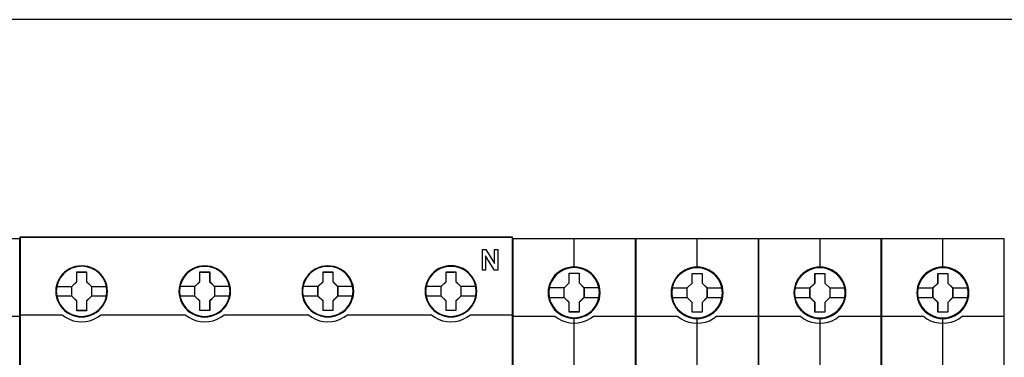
# Model space of a CAD drawing. Header units: millimetres. Extents: x 203 to 3426, y 719 to 2381.
# Tile 135 of 185: x 3369.44 to 3384.35, y 2279.21 to 2284.33. Entities that reach past the tile are written whole.
import ezdxf

# ---------------------------------------------------------------- set-up
doc = ezdxf.new("R2010")
doc.units = ezdxf.units.MM
doc.layers.add('45', color=7, linetype='Continuous')
doc.layers.add('E_Legrand_obudowy', color=7, linetype='Continuous')

# ---------------------------------------------------------------- blocks, each defined once
blk = doc.blocks.new('XL3 160 wnękowa 6x24M')
at = {"layer": 'E_Legrand_obudowy'}
blk.add_lwpolyline([(256.55, -422.17), (-257.68, -422.17)], dxfattribs=at)
blk = doc.blocks.new('S301 TX3')
at = {"layer": '45', "color": 7}
for points in [[(17.99, 40.87), (0, 40.87), (0, -40.87), (17.99, -40.87), (17.99, 40.87)], [(12.8, 32.97), (12.78, 33.42), (12.7, 33.88), (12.55, 34.31), (12.36, 34.73), (12.13, 35.12), (11.85, 35.47), (11.52, 35.79), (11.15, 36.07), (10.78, 36.31), (10.34, 36.5), (9.91, 36.62), (9.45, 36.71), (9, 36.73), (8.54, 36.71), (8.09, 36.62), (7.64, 36.5), (7.23, 36.31), (6.84, 36.07), (6.48, 35.79), (6.14, 35.47), (5.87, 35.12), (5.63, 34.73), (5.43, 34.31), (5.31, 33.88), (5.22, 33.42), (5.19, 32.97), (5.22, 32.53), (5.31, 32.09), (5.43, 31.65), (5.63, 31.24), (5.87, 30.84), (6.14, 30.48), (6.48, 30.16), (6.84, 29.88), (7.23, 29.65), (7.64, 29.47), (8.09, 29.33), (8.54, 29.24), (9, 29.22), (9.45, 29.24), (9.91, 29.33), (10.34, 29.47), (10.78, 29.65), (11.15, 29.88), (11.52, 30.16), (11.85, 30.48), (12.13, 30.84), (12.36, 31.24), (12.55, 31.65), (12.7, 32.09), (12.78, 32.53), (12.8, 32.97)], [(12.8, 32.97), (12.78, 33.42), (12.7, 33.88), (12.55, 34.31), (12.36, 34.73), (12.13, 35.12), (11.85, 35.47), (11.52, 35.79), (11.15, 36.07), (10.78, 36.31), (10.34, 36.5), (9.91, 36.62), (9.45, 36.71), (9, 36.73), (8.54, 36.71), (8.09, 36.62), (7.64, 36.5), (7.23, 36.31), (6.84, 36.07), (6.48, 35.79), (6.14, 35.47), (5.87, 35.12), (5.63, 34.73), (5.43, 34.31), (5.31, 33.88), (5.22, 33.42), (5.19, 32.97), (5.22, 32.53), (5.31, 32.09), (5.43, 31.65), (5.63, 31.24), (5.87, 30.84), (6.14, 30.48), (6.48, 30.16), (6.84, 29.88), (7.23, 29.65), (7.64, 29.47), (8.09, 29.33), (8.54, 29.24), (9, 29.22), (9.45, 29.24), (9.91, 29.33), (10.34, 29.47), (10.78, 29.65), (11.15, 29.88), (11.52, 30.16), (11.85, 30.48), (12.13, 30.84), (12.36, 31.24), (12.55, 31.65), (12.7, 32.09), (12.78, 32.53), (12.8, 32.97)], [(8.28, 35.83), (9.73, 35.83), (9.73, 34.4), (10.45, 33.7), (10.45, 32.27), (9.73, 31.55), (9.73, 30.13), (8.28, 30.13), (8.28, 31.55), (7.54, 32.27), (7.54, 33.7), (8.28, 34.4), (8.28, 35.83)], [(8.28, 35.83), (9.73, 35.83), (9.73, 35.83), (9.73, 34.4), (9.73, 34.4), (10.45, 33.7), (10.45, 33.7), (10.45, 32.27), (10.45, 32.27), (9.73, 31.55), (9.73, 31.55), (9.73, 30.13), (9.73, 30.13), (8.28, 30.13), (8.28, 30.13), (8.28, 31.55), (8.28, 31.55), (7.54, 32.27), (7.54, 32.27), (7.54, 33.7), (7.54, 33.7), (8.28, 34.4), (8.28, 34.4), (8.28, 35.83), (8.28, 35.83)], [(8.29, 35.81), (9.72, 35.81), (9.72, 34.39), (10.43, 33.69), (10.43, 32.27), (9.72, 31.56), (9.72, 30.15), (8.29, 30.15), (8.29, 31.56), (7.56, 32.27), (7.56, 33.69), (8.29, 34.39), (8.29, 35.81)]]:
    blk.add_lwpolyline(points, close=True, dxfattribs=at)
at = {"layer": '45', "color": 139}
for points in [[(17.99, 40.87), (0, 40.87), (0, -40.87), (17.99, -40.87), (17.99, 40.87)], [(12.78, 32.97), (12.76, 33.42), (12.69, 33.87), (12.53, 34.3), (12.35, 34.72), (12.11, 35.11), (11.84, 35.46), (11.5, 35.77), (11.14, 36.05), (10.77, 36.29), (10.34, 36.48), (9.9, 36.61), (9.45, 36.69), (9, 36.72), (8.54, 36.69), (8.1, 36.61), (7.65, 36.48), (7.24, 36.29), (6.85, 36.05), (6.49, 35.77), (6.15, 35.46), (5.89, 35.11), (5.64, 34.72), (5.44, 34.3), (5.33, 33.87), (5.24, 33.42), (5.2, 32.97), (5.24, 32.53), (5.33, 32.09), (5.44, 31.66), (5.64, 31.25), (5.89, 30.85), (6.15, 30.5), (6.49, 30.18), (6.85, 29.9), (7.24, 29.67), (7.65, 29.48), (8.1, 29.35), (8.54, 29.26), (9, 29.24), (9.45, 29.26), (9.9, 29.35), (10.34, 29.48), (10.77, 29.67), (11.14, 29.9), (11.5, 30.18), (11.84, 30.5), (12.11, 30.85), (12.35, 31.25), (12.53, 31.66), (12.69, 32.09), (12.76, 32.53), (12.78, 32.97)], [(12.71, 32.97), (12.63, 33.69), (12.43, 34.38), (12.08, 35.01), (11.62, 35.57), (11.06, 36.02), (10.42, 36.36), (9.72, 36.57), (8.99, 36.64), (8.27, 36.57), (7.57, 36.36), (6.93, 36.02), (6.37, 35.57), (5.9, 35.01), (5.56, 34.38), (5.35, 33.69), (5.27, 32.97), (5.35, 32.26), (5.56, 31.57), (5.9, 30.94), (6.37, 30.38), (6.93, 29.93), (7.57, 29.59), (8.27, 29.38), (8.99, 29.31), (9.72, 29.38), (10.42, 29.59), (11.06, 29.93), (11.62, 30.38), (12.08, 30.94), (12.43, 31.57), (12.63, 32.26), (12.71, 32.97)], [(12.7, 32.98), (12.63, 33.69), (12.43, 34.38), (12.08, 35.02), (11.62, 35.57), (11.06, 36.02), (10.41, 36.36), (9.71, 36.57), (8.99, 36.64), (8.27, 36.57), (7.57, 36.36), (6.93, 36.02), (6.36, 35.57), (5.91, 35.02), (5.56, 34.38), (5.35, 33.69), (5.28, 32.98), (5.35, 32.26), (5.56, 31.57), (5.91, 30.95), (6.36, 30.38), (6.93, 29.93), (7.57, 29.6), (8.27, 29.38), (8.99, 29.31), (9.71, 29.38), (10.41, 29.6), (11.06, 29.93), (11.62, 30.38), (12.08, 30.95), (12.43, 31.57), (12.63, 32.26), (12.7, 32.98)]]:
    blk.add_lwpolyline(points, close=True, dxfattribs=at)
at = {"layer": '45', "color": 59}
blk.add_lwpolyline([(17.97, 40.86), (0.02, 40.86), (0.02, -40.85), (17.97, -40.85), (17.97, 40.86)], close=True, dxfattribs=at)
at = {"layer": '45', "color": 139}
for points in [[(8.97, 40.87), (8.97, 36.6)], [(0, 29.55), (6.18, 29.55)], [(6.15, 29.55), (6.65, 29.19), (7.2, 28.9), (7.77, 28.7), (8.38, 28.57), (8.99, 28.53), (9.6, 28.57), (10.21, 28.7), (10.79, 28.9), (11.32, 29.19), (11.84, 29.55)], [(8.97, 29.35), (8.97, 22.13)], [(11.8, 29.55), (17.99, 29.55)]]:
    blk.add_lwpolyline(points, dxfattribs=at)
at = {"layer": '45', "color": 7}
for points in [[(5.26, 33.71), (7.58, 33.71)], [(10.41, 33.71), (12.73, 33.71)], [(5.26, 32.29), (7.58, 32.29)], [(10.41, 32.29), (12.73, 32.29)]]:
    blk.add_lwpolyline(points, dxfattribs=at)
blk = doc.blocks.new('P304 TX3')
at = {"layer": '45', "color": 139}
for points in [[(72.05327, 41.032708), (-0.0215, 41.032708), (-0.0215, -41.032709), (72.05327, -41.032709), (72.05327, 41.032708)], [(72.05327, 41.032708), (-0.0215, 41.032708), (-0.0215, -41.032709), (72.05327, -41.032709), (72.05327, 41.032708)], [(72.03177, 41.011153), (0, 41.011153), (0, -41.011153), (72.03177, -41.011153), (72.03177, 41.011153)], [(12.710013, 33.112855), (12.637163, 33.832104), (12.429821, 34.512625), (12.082383, 35.148885), (11.622869, 35.702153), (11.062485, 36.155834), (10.418044, 36.493328), (9.723168, 36.709103), (9.000273, 36.775495), (8.277378, 36.709103), (7.588106, 36.493328), (6.943665, 36.155834), (6.377678, 35.702153), (5.918163, 35.148885), (5.576329, 34.512625), (5.363383, 33.832104), (5.296137, 33.112855), (5.363383, 32.399138), (5.576329, 31.707552), (5.918163, 31.082358), (6.377678, 30.523556), (6.943665, 30.069876), (7.588106, 29.732382), (8.277378, 29.52214), (9.000273, 29.450215), (9.723168, 29.52214), (10.418044, 29.732382), (11.062485, 30.069876), (11.622869, 30.523556), (12.082383, 31.082358), (12.429821, 31.707552), (12.637163, 32.399138), (12.710013, 33.112855)], [(30.719747, 33.107466), (30.646917, 33.826716), (30.439632, 34.512769), (30.097891, 35.143496), (29.632899, 35.702297), (29.072668, 36.155978), (28.434005, 36.493472), (27.733716, 36.703714), (27.011018, 36.770106), (26.28832, 36.703714), (25.593633, 36.493472), (24.95497, 36.155978), (24.394739, 35.702297), (23.929747, 35.143496), (23.582404, 34.512769), (23.375118, 33.826716), (23.302288, 33.107466), (23.375118, 32.393749), (23.582404, 31.707696), (23.929747, 31.076969), (24.394739, 30.5237), (24.95497, 30.07002), (25.593633, 29.732526), (26.28832, 29.516751), (27.011018, 29.444826), (27.733716, 29.516751), (28.434005, 29.732526), (29.072668, 30.07002), (29.632899, 30.5237), (30.097891, 31.076969), (30.439632, 31.707696), (30.646917, 32.393749), (30.719747, 33.107466)], [(30.719747, 33.112855), (30.641313, 33.832104), (30.434021, 34.512625), (30.092269, 35.148885), (29.632866, 35.702153), (29.072617, 36.155834), (28.428332, 36.493328), (27.728022, 36.709103), (27.010904, 36.775495), (26.288184, 36.709103), (25.593476, 36.493328), (24.954793, 36.155834), (24.388942, 35.702153), (23.929539, 35.148885), (23.587787, 34.512625), (23.374893, 33.832104), (23.307663, 33.112855), (23.374893, 32.399138), (23.587787, 31.707552), (23.929539, 31.082358), (24.388942, 30.523556), (24.954793, 30.069876), (25.593476, 29.732382), (26.288184, 29.52214), (27.010904, 29.450215), (27.728022, 29.52214), (28.428332, 29.732382), (29.072617, 30.069876), (29.632866, 30.523556), (30.092269, 31.082358), (30.434021, 31.707552), (30.641313, 32.399138), (30.719747, 33.112855)], [(48.729481, 33.107466), (48.656651, 33.826716), (48.449366, 34.512769), (48.102023, 35.143496), (47.637031, 35.702297), (47.082402, 36.155978), (46.438136, 36.493472), (45.74345, 36.703714), (45.020752, 36.770106), (44.298054, 36.703714), (43.597765, 36.493472), (42.964704, 36.155978), (42.398871, 35.702297), (41.933879, 35.143496), (41.592138, 34.512769), (41.384852, 33.826716), (41.312022, 33.107466), (41.384852, 32.393749), (41.592138, 31.707696), (41.933879, 31.076969), (42.398871, 30.5237), (42.964704, 30.07002), (43.597765, 29.732526), (44.298054, 29.516751), (45.020752, 29.444826), (45.74345, 29.516751), (46.438136, 29.732526), (47.082402, 30.07002), (47.637031, 30.5237), (48.102023, 31.076969), (48.449366, 31.707696), (48.656651, 32.393749), (48.729481, 33.107466)], [(48.724106, 33.112855), (48.651272, 33.832104), (48.443974, 34.512625), (48.102212, 35.148885), (47.642794, 35.702153), (47.076926, 36.155834), (46.438223, 36.493328), (45.737892, 36.709103), (45.015149, 36.775495), (44.292407, 36.709103), (43.60328, 36.493328), (42.958975, 36.155834), (42.39871, 35.702153), (41.939292, 35.148885), (41.59753, 34.512625), (41.384629, 33.832104), (41.317397, 33.112855), (41.384629, 32.399138), (41.59753, 31.707552), (41.939292, 31.082358), (42.39871, 30.523556), (42.958975, 30.069876), (43.60328, 29.732382), (44.292407, 29.52214), (45.015149, 29.450215), (45.737892, 29.52214), (46.438223, 29.732382), (47.076926, 30.069876), (47.642794, 30.523556), (48.102212, 31.082358), (48.443974, 31.707552), (48.651272, 32.399138), (48.724106, 33.112855)], [(66.735632, 33.112855), (66.6628, 33.832104), (66.455508, 34.512625), (66.113757, 35.148885), (65.654353, 35.702153), (65.088502, 36.155834), (64.444217, 36.493328), (63.749509, 36.709103), (63.026789, 36.775495), (62.304069, 36.709103), (61.614963, 36.493328), (60.970678, 36.155834), (60.41043, 35.702153), (59.951026, 35.148885), (59.603672, 34.512625), (59.390778, 33.832104), (59.323548, 33.112855), (59.390778, 32.399138), (59.603672, 31.707552), (59.951026, 31.082358), (60.41043, 30.523556), (60.970678, 30.069876), (61.614963, 29.732382), (62.304069, 29.52214), (63.026789, 29.450215), (63.749509, 29.52214), (64.444217, 29.732382), (65.088502, 30.069876), (65.654353, 30.523556), (66.113757, 31.082358), (66.455508, 31.707552), (66.6628, 32.399138), (66.735632, 33.112855)], [(66.735632, 33.107466), (66.6628, 33.826716), (66.455508, 34.512769), (66.113757, 35.143496), (65.648751, 35.702297), (65.094105, 36.155978), (64.449819, 36.493472), (63.749509, 36.703714), (63.032391, 36.770106), (62.309671, 36.703714), (61.609361, 36.493472), (60.97628, 36.155978), (60.41043, 35.702297), (59.945424, 35.143496), (59.603672, 34.512769), (59.39638, 33.826716), (59.323548, 33.107466), (59.39638, 32.393749), (59.603672, 31.707696), (59.945424, 31.076969), (60.41043, 30.5237), (60.97628, 30.07002), (61.609361, 29.732526), (62.309671, 29.516751), (63.032391, 29.444826), (63.749509, 29.516751), (64.449819, 29.732526), (65.094105, 30.07002), (65.648751, 30.5237), (66.113757, 31.076969), (66.455508, 31.707696), (66.6628, 32.393749), (66.735632, 33.107466)]]:
    blk.add_lwpolyline(points, close=True, dxfattribs=at)
for points in [[(67.575919, 39.250786), (68.170749, 39.250786)], [(67.575919, 39.250786), (67.575919, 36.236607)], [(68.12775, 39.250786), (69.419534, 37.165291)], [(69.374743, 39.250786), (69.914031, 39.250786)], [(69.374743, 39.250786), (69.374743, 37.165291)], [(69.871032, 39.250786), (69.871032, 36.236607)], [(68.072208, 38.325696), (68.072208, 36.236607)], [(69.351451, 36.236607), (68.072208, 38.325696)], [(67.575919, 36.279718), (68.115208, 36.279718)], [(69.308451, 36.279718), (69.914031, 36.279718)], [(-0.0215, 29.669362), (6.199132, 29.669362)], [(6.154341, 29.669362), (6.653922, 29.312978), (7.204022, 29.025571), (7.782189, 28.807142), (8.388422, 28.680683), (8.994655, 28.634698), (9.617728, 28.680683), (10.223961, 28.807142), (10.802128, 29.025571), (11.346615, 29.312978), (11.85181, 29.669362)], [(11.807018, 29.669362), (24.203491, 29.669362)], [(24.1587, 29.669362), (24.663873, 29.312978), (25.208338, 29.025571), (25.78648, 28.807142), (26.398301, 28.680683), (27.004509, 28.634698), (27.627556, 28.680683), (28.233764, 28.807142), (28.811906, 29.025571), (29.356371, 29.312978), (29.861544, 29.669362)], [(29.818544, 29.669362), (42.215017, 29.669362)], [(42.170226, 29.669362), (42.675399, 29.312978), (43.219863, 29.025571), (43.798006, 28.807142), (44.404214, 28.680683), (45.016035, 28.634698), (45.633469, 28.680683), (46.234063, 28.807142), (46.823432, 29.025571), (47.367896, 29.312978), (47.873069, 29.669362)], [(47.828278, 29.669362), (60.224751, 29.669362)], [(60.17996, 29.669362), (60.685154, 29.312978), (61.229641, 29.025571), (61.807808, 28.807142), (62.414041, 28.680683), (63.025888, 28.634698), (63.643347, 28.680683), (64.243967, 28.807142), (64.827747, 29.025571), (65.377848, 29.312978), (65.877429, 29.669362)], [(65.832637, 29.669362), (72.05327, 29.669362)]]:
    blk.add_lwpolyline(points, dxfattribs=at)
at = {"layer": '45', "color": 7}
for points in [[(12.776304, 33.107394), (12.753896, 33.555525), (12.681069, 34.009188), (12.529813, 34.435188), (12.350546, 34.850124), (12.115259, 35.237397), (11.835155, 35.585943), (11.504632, 35.906826), (11.140497, 36.18345), (10.770759, 36.426879), (10.339399, 36.60945), (9.908039, 36.736697), (9.45427, 36.819685), (9.000501, 36.847347), (8.546733, 36.819685), (8.104168, 36.736697), (7.656002, 36.60945), (7.241448, 36.426879), (6.854904, 36.18345), (6.496371, 35.906826), (6.160246, 35.585943), (5.896948, 35.237397), (5.656058, 34.850124), (5.454383, 34.435188), (5.33674, 34.009188), (5.247106, 33.555525), (5.219096, 33.107394), (5.247106, 32.659264), (5.33674, 32.222198), (5.454383, 31.790665), (5.656058, 31.381262), (5.896948, 30.988457), (6.160246, 30.628846), (6.496371, 30.313495), (6.854904, 30.036871), (7.241448, 29.804507), (7.656002, 29.621935), (8.104168, 29.483623), (8.546733, 29.395104), (9.000501, 29.372974), (9.45427, 29.395104), (9.908039, 29.483623), (10.339399, 29.621935), (10.770759, 29.804507), (11.140497, 30.036871), (11.504632, 30.313495), (11.835155, 30.628846), (12.115259, 30.988457), (12.350546, 31.381262), (12.529813, 31.790665), (12.681069, 32.222198), (12.753896, 32.659264), (12.776304, 33.107394)], [(12.776304, 33.107394), (12.753896, 33.555525), (12.681069, 34.009188), (12.529813, 34.435188), (12.350546, 34.850124), (12.115259, 35.237397), (11.835155, 35.585943), (11.504632, 35.906826), (11.140497, 36.18345), (10.770759, 36.426879), (10.339399, 36.60945), (9.908039, 36.736697), (9.45427, 36.819685), (9.000501, 36.847347), (8.546733, 36.819685), (8.104168, 36.736697), (7.656002, 36.60945), (7.241448, 36.426879), (6.854904, 36.18345), (6.496371, 35.906826), (6.160246, 35.585943), (5.896948, 35.237397), (5.656058, 34.850124), (5.454383, 34.435188), (5.33674, 34.009188), (5.247106, 33.555525), (5.219096, 33.107394), (5.247106, 32.659264), (5.33674, 32.222198), (5.454383, 31.790665), (5.656058, 31.381262), (5.896948, 30.988457), (6.160246, 30.628846), (6.496371, 30.313495), (6.854904, 30.036871), (7.241448, 29.804507), (7.656002, 29.621935), (8.104168, 29.483623), (8.546733, 29.395104), (9.000501, 29.372974), (9.45427, 29.395104), (9.908039, 29.483623), (10.339399, 29.621935), (10.770759, 29.804507), (11.140497, 30.036871), (11.504632, 30.313495), (11.835155, 30.628846), (12.115259, 30.988457), (12.350546, 31.381262), (12.529813, 31.790665), (12.681069, 32.222198), (12.753896, 32.659264), (12.776304, 33.107394)], [(30.791414, 33.107394), (30.763404, 33.555525), (30.696181, 34.009188), (30.539327, 34.435188), (30.360066, 34.850124), (30.124786, 35.242929), (29.84469, 35.585943), (29.514177, 35.906826), (29.150053, 36.18345), (28.780327, 36.426879), (28.348979, 36.60945), (27.923234, 36.736697), (27.463877, 36.819685), (27.010122, 36.847347), (26.556367, 36.819685), (26.113816, 36.736697), (25.665663, 36.60945), (25.256723, 36.426879), (24.864589, 36.18345), (24.506066, 35.906826), (24.175554, 35.585943), (23.912264, 35.242929), (23.665779, 34.850124), (23.469712, 34.435188), (23.34647, 34.009188), (23.25684, 33.555525), (23.22883, 33.107394), (23.25684, 32.659264), (23.34647, 32.222198), (23.469712, 31.796198), (23.665779, 31.381262), (23.912264, 30.988457), (24.175554, 30.628846), (24.506066, 30.313495), (24.864589, 30.036871), (25.256723, 29.804507), (25.665663, 29.621935), (26.113816, 29.483623), (26.556367, 29.395104), (27.010122, 29.372974), (27.463877, 29.395104), (27.923234, 29.483623), (28.348979, 29.621935), (28.780327, 29.804507), (29.150053, 30.036871), (29.514177, 30.313495), (29.84469, 30.628846), (30.124786, 30.988457), (30.360066, 31.381262), (30.539327, 31.796198), (30.696181, 32.222198), (30.763404, 32.659264), (30.791414, 33.107394)], [(30.791414, 33.107394), (30.763404, 33.555525), (30.696181, 34.009188), (30.539327, 34.435188), (30.360066, 34.850124), (30.124786, 35.242929), (29.84469, 35.585943), (29.514177, 35.906826), (29.150053, 36.18345), (28.780327, 36.426879), (28.348979, 36.60945), (27.923234, 36.736697), (27.463877, 36.819685), (27.010122, 36.847347), (26.556367, 36.819685), (26.113816, 36.736697), (25.665663, 36.60945), (25.256723, 36.426879), (24.864589, 36.18345), (24.506066, 35.906826), (24.175554, 35.585943), (23.912264, 35.242929), (23.665779, 34.850124), (23.469712, 34.435188), (23.34647, 34.009188), (23.25684, 33.555525), (23.22883, 33.107394), (23.25684, 32.659264), (23.34647, 32.222198), (23.469712, 31.796198), (23.665779, 31.381262), (23.912264, 30.988457), (24.175554, 30.628846), (24.506066, 30.313495), (24.864589, 30.036871), (25.256723, 29.804507), (25.665663, 29.621935), (26.113816, 29.483623), (26.556367, 29.395104), (27.010122, 29.372974), (27.463877, 29.395104), (27.923234, 29.483623), (28.348979, 29.621935), (28.780327, 29.804507), (29.150053, 30.036871), (29.514177, 30.313495), (29.84469, 30.628846), (30.124786, 30.988457), (30.360066, 31.381262), (30.539327, 31.796198), (30.696181, 32.222198), (30.763404, 32.659264), (30.791414, 33.107394)], [(30.769914, 33.106511), (30.742063, 33.552165), (30.675223, 34.00332), (30.519261, 34.426966), (30.341019, 34.839608), (30.107076, 35.230242), (29.828573, 35.57136), (29.49994, 35.890469), (29.137886, 36.165564), (28.770261, 36.407647), (28.341367, 36.58921), (27.918042, 36.715753), (27.461297, 36.798282), (27.010122, 36.825791), (26.558947, 36.798282), (26.118912, 36.715753), (25.673307, 36.58921), (25.266692, 36.407647), (24.876788, 36.165564), (24.520304, 35.890469), (24.191671, 35.57136), (23.929878, 35.230242), (23.684795, 34.839608), (23.489843, 34.426966), (23.367301, 34.00332), (23.27818, 33.552165), (23.25033, 33.106511), (23.27818, 32.660858), (23.367301, 32.226208), (23.489843, 31.802563), (23.684795, 31.389921), (23.929878, 30.999286), (24.191671, 30.641663), (24.520304, 30.328055), (24.876788, 30.05296), (25.266692, 29.821881), (25.673307, 29.640318), (26.118912, 29.502771), (26.558947, 29.414741), (27.010122, 29.392733), (27.461297, 29.414741), (27.918042, 29.502771), (28.341367, 29.640318), (28.770261, 29.821881), (29.137886, 30.05296), (29.49994, 30.328055), (29.828573, 30.641663), (30.107076, 30.999286), (30.341019, 31.389921), (30.519261, 31.802563), (30.675223, 32.226208), (30.742063, 32.660858), (30.769914, 33.106511)], [(48.802939, 33.107394), (48.780532, 33.555525), (48.707707, 34.009188), (48.550853, 34.435188), (48.371592, 34.850124), (48.136312, 35.242929), (47.856216, 35.585943), (47.531305, 35.906826), (47.167181, 36.18345), (46.791852, 36.426879), (46.366107, 36.60945), (45.93476, 36.736697), (45.481005, 36.819685), (45.02725, 36.847347), (44.573495, 36.819685), (44.130943, 36.736697), (43.68279, 36.60945), (43.268249, 36.426879), (42.881717, 36.18345), (42.523194, 35.906826), (42.187079, 35.585943), (41.923789, 35.242929), (41.677305, 34.850124), (41.481238, 34.435188), (41.363598, 34.009188), (41.273967, 33.555525), (41.240356, 33.107394), (41.273967, 32.659264), (41.363598, 32.222198), (41.481238, 31.796198), (41.677305, 31.381262), (41.923789, 30.988457), (42.187079, 30.628846), (42.523194, 30.313495), (42.881717, 30.036871), (43.268249, 29.804507), (43.68279, 29.621935), (44.130943, 29.483623), (44.573495, 29.395104), (45.02725, 29.372974), (45.481005, 29.395104), (45.93476, 29.483623), (46.366107, 29.621935), (46.791852, 29.804507), (47.167181, 30.036871), (47.531305, 30.313495), (47.856216, 30.628846), (48.136312, 30.988457), (48.371592, 31.381262), (48.550853, 31.796198), (48.707707, 32.222198), (48.780532, 32.659264), (48.802939, 33.107394)], [(48.802939, 33.107394), (48.780532, 33.555525), (48.707707, 34.009188), (48.550853, 34.435188), (48.371592, 34.850124), (48.136312, 35.242929), (47.856216, 35.585943), (47.531305, 35.906826), (47.167181, 36.18345), (46.791852, 36.426879), (46.366107, 36.60945), (45.93476, 36.736697), (45.481005, 36.819685), (45.02725, 36.847347), (44.573495, 36.819685), (44.130943, 36.736697), (43.68279, 36.60945), (43.268249, 36.426879), (42.881717, 36.18345), (42.523194, 35.906826), (42.187079, 35.585943), (41.923789, 35.242929), (41.677305, 34.850124), (41.481238, 34.435188), (41.363598, 34.009188), (41.273967, 33.555525), (41.240356, 33.107394), (41.273967, 32.659264), (41.363598, 32.222198), (41.481238, 31.796198), (41.677305, 31.381262), (41.923789, 30.988457), (42.187079, 30.628846), (42.523194, 30.313495), (42.881717, 30.036871), (43.268249, 29.804507), (43.68279, 29.621935), (44.130943, 29.483623), (44.573495, 29.395104), (45.02725, 29.372974), (45.481005, 29.395104), (45.93476, 29.483623), (46.366107, 29.621935), (46.791852, 29.804507), (47.167181, 30.036871), (47.531305, 30.313495), (47.856216, 30.628846), (48.136312, 30.988457), (48.371592, 31.381262), (48.550853, 31.796198), (48.707707, 32.222198), (48.780532, 32.659264), (48.802939, 33.107394)], [(48.781439, 33.106511), (48.759159, 33.552165), (48.686748, 34.00332), (48.530787, 34.426966), (48.352545, 34.839608), (48.118602, 35.230242), (47.840099, 35.57136), (47.517035, 35.890469), (47.154981, 36.165564), (46.781787, 36.407647), (46.358463, 36.58921), (45.929568, 36.715753), (45.478393, 36.798282), (45.027218, 36.825791), (44.576043, 36.798282), (44.136008, 36.715753), (43.690403, 36.58921), (43.278218, 36.407647), (42.893884, 36.165564), (42.5374, 35.890469), (42.203196, 35.57136), (41.941403, 35.230242), (41.696321, 34.839608), (41.501369, 34.426966), (41.384397, 34.00332), (41.295276, 33.552165), (41.261856, 33.106511), (41.295276, 32.660858), (41.384397, 32.226208), (41.501369, 31.802563), (41.696321, 31.389921), (41.941403, 30.999286), (42.203196, 30.641663), (42.5374, 30.328055), (42.893884, 30.05296), (43.278218, 29.821881), (43.690403, 29.640318), (44.136008, 29.502771), (44.576043, 29.414741), (45.027218, 29.392733), (45.478393, 29.414741), (45.929568, 29.502771), (46.358463, 29.640318), (46.781787, 29.821881), (47.154981, 30.05296), (47.517035, 30.328055), (47.840099, 30.641663), (48.118602, 30.999286), (48.352545, 31.389921), (48.530787, 31.802563), (48.686748, 32.226208), (48.759159, 32.660858), (48.781439, 33.106511)], [(66.812674, 33.112783), (66.784664, 33.560913), (66.717441, 34.014576), (66.560587, 34.440577), (66.381326, 34.855513), (66.146046, 35.248318), (65.86595, 35.591332), (65.535437, 35.912215), (65.171313, 36.188839), (64.801587, 36.432268), (64.370239, 36.614839), (63.944494, 36.742086), (63.485137, 36.825073), (63.031382, 36.852736), (62.577627, 36.825073), (62.135076, 36.742086), (61.686923, 36.614839), (61.277983, 36.432268), (60.885849, 36.188839), (60.527326, 35.912215), (60.196814, 35.591332), (59.933524, 35.248318), (59.687039, 34.855513), (59.490972, 34.440577), (59.36773, 34.014576), (59.2781, 33.560913), (59.25009, 33.112783), (59.2781, 32.664653), (59.36773, 32.227587), (59.490972, 31.801587), (59.687039, 31.386651), (59.933524, 30.993845), (60.196814, 30.634235), (60.527326, 30.318884), (60.885849, 30.04226), (61.277983, 29.809896), (61.686923, 29.627324), (62.135076, 29.489012), (62.577627, 29.400493), (63.031382, 29.378363), (63.485137, 29.400493), (63.944494, 29.489012), (64.370239, 29.627324), (64.801587, 29.809896), (65.171313, 30.04226), (65.535437, 30.318884), (65.86595, 30.634235), (66.146046, 30.993845), (66.381326, 31.386651), (66.560587, 31.801587), (66.717441, 32.227587), (66.784664, 32.664653), (66.812674, 33.112783)], [(66.812674, 33.112783), (66.784664, 33.560913), (66.717441, 34.014576), (66.560587, 34.440577), (66.381326, 34.855513), (66.146046, 35.248318), (65.86595, 35.591332), (65.535437, 35.912215), (65.171313, 36.188839), (64.801587, 36.432268), (64.370239, 36.614839), (63.944494, 36.742086), (63.485137, 36.825073), (63.031382, 36.852736), (62.577627, 36.825073), (62.135076, 36.742086), (61.686923, 36.614839), (61.277983, 36.432268), (60.885849, 36.188839), (60.527326, 35.912215), (60.196814, 35.591332), (59.933524, 35.248318), (59.687039, 34.855513), (59.490972, 34.440577), (59.36773, 34.014576), (59.2781, 33.560913), (59.25009, 33.112783), (59.2781, 32.664653), (59.36773, 32.227587), (59.490972, 31.801587), (59.687039, 31.386651), (59.933524, 30.993845), (60.196814, 30.634235), (60.527326, 30.318884), (60.885849, 30.04226), (61.277983, 29.809896), (61.686923, 29.627324), (62.135076, 29.489012), (62.577627, 29.400493), (63.031382, 29.378363), (63.485137, 29.400493), (63.944494, 29.489012), (64.370239, 29.627324), (64.801587, 29.809896), (65.171313, 30.04226), (65.535437, 30.318884), (65.86595, 30.634235), (66.146046, 30.993845), (66.381326, 31.386651), (66.560587, 31.801587), (66.717441, 32.227587), (66.784664, 32.664653), (66.812674, 33.112783)], [(66.791174, 33.112799), (66.763323, 33.558345), (66.696483, 34.009391), (66.540521, 34.432934), (66.362279, 34.845477), (66.128336, 35.236017), (65.849833, 35.577052), (65.5212, 35.896084), (65.159145, 36.171113), (64.791521, 36.413137), (64.362627, 36.594656), (63.939302, 36.721169), (63.482557, 36.803677), (63.031382, 36.83118), (62.580207, 36.803677), (62.140172, 36.721169), (61.694567, 36.594656), (61.287952, 36.413137), (60.898048, 36.171113), (60.541564, 35.896084), (60.212931, 35.577052), (59.951138, 35.236017), (59.706055, 34.845477), (59.511103, 34.432934), (59.388561, 34.009391), (59.29944, 33.558345), (59.27159, 33.112799), (59.29944, 32.667253), (59.388561, 32.232709), (59.511103, 31.809165), (59.706055, 31.396623), (59.951138, 31.006083), (60.212931, 30.648546), (60.541564, 30.335014), (60.898048, 30.059986), (61.287952, 29.828962), (61.694567, 29.647444), (62.140172, 29.50993), (62.580207, 29.421921), (63.031382, 29.399918), (63.482557, 29.421921), (63.939302, 29.50993), (64.362627, 29.647444), (64.791521, 29.828962), (65.159145, 30.059986), (65.5212, 30.335014), (65.849833, 30.648546), (66.128336, 31.006083), (66.362279, 31.396623), (66.540521, 31.809165), (66.696483, 32.232709), (66.763323, 32.667253), (66.791174, 33.112799)], [(8.287427, 35.945608), (9.730323, 35.945608), (9.730323, 34.52646), (10.448942, 33.822429), (10.448942, 32.403281), (9.730323, 31.688163), (9.730323, 30.280102), (8.287427, 30.280102), (8.287427, 31.688163), (7.551833, 32.403281), (7.551833, 33.822429), (8.287427, 34.52646), (8.287427, 35.945608)], [(8.287427, 35.945608), (9.730323, 35.945608), (9.730323, 35.945608), (9.730323, 34.52646), (9.730323, 34.52646), (10.448942, 33.822429), (10.448942, 33.822429), (10.448942, 32.403281), (10.448942, 32.403281), (9.730323, 31.688163), (9.730323, 31.688163), (9.730323, 30.280102), (9.730323, 30.280102), (8.287427, 30.280102), (8.287427, 30.280102), (8.287427, 31.688163), (8.287427, 31.688163), (7.551833, 32.403281), (7.551833, 32.403281), (7.551833, 33.822429), (7.551833, 33.822429), (8.287427, 34.52646), (8.287427, 34.52646), (8.287427, 35.945608), (8.287427, 35.945608)], [(8.298009, 35.924053), (9.719489, 35.924053), (9.719489, 34.515703), (10.427442, 33.81703), (10.427442, 32.40868), (9.719489, 31.699004), (9.719489, 30.301657), (8.298009, 30.301657), (8.298009, 31.699004), (7.573333, 32.40868), (7.573333, 33.81703), (8.298009, 34.515703), (8.298009, 35.924053)], [(26.304153, 35.945608), (27.740502, 35.945608), (27.740502, 34.526421), (28.458676, 33.827915), (28.458676, 32.403184), (27.740502, 31.688047), (27.740502, 30.285491), (26.304153, 30.285491), (26.304153, 31.688047), (25.563359, 32.403184), (25.563359, 33.827915), (26.304153, 34.526421), (26.304153, 35.945608)], [(26.304153, 35.945608), (27.740502, 35.945608), (27.740502, 35.945608), (27.740502, 34.526421), (27.740502, 34.526421), (28.458676, 33.827915), (28.458676, 33.827915), (28.458676, 32.403184), (28.458676, 32.403184), (27.740502, 31.688047), (27.740502, 31.688047), (27.740502, 30.285491), (27.740502, 30.285491), (26.304153, 30.285491), (26.304153, 30.285491), (26.304153, 31.688047), (26.304153, 31.688047), (25.563359, 32.403184), (25.563359, 32.403184), (25.563359, 33.827915), (25.563359, 33.827915), (26.304153, 34.526421), (26.304153, 34.526421), (26.304153, 35.945608), (26.304153, 35.945608)], [(26.314651, 35.924053), (27.729668, 35.924053), (27.729668, 34.515675), (28.437177, 33.822489), (28.437177, 32.40861), (27.729668, 31.698919), (27.729668, 30.307046), (26.314651, 30.307046), (26.314651, 31.698919), (25.584859, 32.40861), (25.584859, 33.822489), (26.314651, 34.515675), (26.314651, 35.924053)], [(44.313607, 35.945608), (45.755611, 35.945608), (45.755611, 34.526421), (46.473786, 33.827915), (46.473786, 32.403184), (45.755611, 31.688047), (45.755611, 30.285491), (44.313607, 30.285491), (44.313607, 31.688047), (43.578468, 32.403184), (43.578468, 33.827915), (44.313607, 34.526421), (44.313607, 35.945608)], [(44.313607, 35.945608), (45.755611, 35.945608), (45.755611, 35.945608), (45.755611, 34.526421), (45.755611, 34.526421), (46.473786, 33.827915), (46.473786, 33.827915), (46.473786, 32.403184), (46.473786, 32.403184), (45.755611, 31.688047), (45.755611, 31.688047), (45.755611, 30.285491), (45.755611, 30.285491), (44.313607, 30.285491), (44.313607, 30.285491), (44.313607, 31.688047), (44.313607, 31.688047), (43.578468, 32.403184), (43.578468, 32.403184), (43.578468, 33.827915), (43.578468, 33.827915), (44.313607, 34.526421), (44.313607, 34.526421), (44.313607, 35.945608), (44.313607, 35.945608)], [(44.324644, 35.924053), (45.746124, 35.924053), (45.746124, 34.515675), (46.454077, 33.822489), (46.454077, 32.40861), (45.746124, 31.698919), (45.746124, 30.307046), (44.324644, 30.307046), (44.324644, 31.698919), (43.599968, 32.40861), (43.599968, 33.822489), (44.324644, 34.515675), (44.324644, 35.924053)], [(62.32408, 35.950997), (63.761318, 35.950997), (63.761318, 34.53181), (64.479936, 33.833304), (64.479936, 32.408573), (63.761318, 31.693435), (63.761318, 30.290879), (62.32408, 30.290879), (62.32408, 31.693435), (61.582827, 32.408573), (61.582827, 33.833304), (62.32408, 34.53181), (62.32408, 35.950997)], [(62.32408, 35.950997), (63.761318, 35.950997), (63.761318, 35.950997), (63.761318, 34.53181), (63.761318, 34.53181), (64.479936, 33.833304), (64.479936, 33.833304), (64.479936, 32.408573), (64.479936, 32.408573), (63.761318, 31.693435), (63.761318, 31.693435), (63.761318, 30.290879), (63.761318, 30.290879), (62.32408, 30.290879), (62.32408, 30.290879), (62.32408, 31.693435), (62.32408, 31.693435), (61.582827, 32.408573), (61.582827, 32.408573), (61.582827, 33.833304), (61.582827, 33.833304), (62.32408, 34.53181), (62.32408, 34.53181), (62.32408, 35.950997), (62.32408, 35.950997)], [(62.334578, 35.929441), (63.750484, 35.929441), (63.750484, 34.521064), (64.458436, 33.827878), (64.458436, 32.413999), (63.750484, 31.704308), (63.750484, 30.312435), (62.334578, 30.312435), (62.334578, 31.704308), (61.604327, 32.413999), (61.604327, 33.827878), (62.334578, 34.521064), (62.334578, 35.929441)]]:
    blk.add_lwpolyline(points, close=True, dxfattribs=at)
at = {"layer": '45', "color": 59}
blk.add_lwpolyline([(12.754805, 33.106511), (12.732524, 33.552165), (12.660111, 34.00332), (12.509715, 34.426966), (12.331469, 34.839608), (12.09752, 35.22474), (11.81901, 35.57136), (11.490368, 35.890469), (11.128304, 36.165564), (10.760671, 36.407647), (10.331765, 36.58921), (9.902859, 36.715753), (9.451672, 36.798282), (9.000485, 36.825791), (8.549299, 36.798282), (8.109252, 36.715753), (7.663636, 36.58921), (7.25144, 36.407647), (6.867096, 36.165564), (6.510603, 35.890469), (6.176391, 35.57136), (5.914591, 35.22474), (5.675072, 34.839608), (5.474545, 34.426966), (5.35757, 34.00332), (5.268447, 33.552165), (5.240596, 33.106511), (5.268447, 32.660858), (5.35757, 32.226208), (5.474545, 31.797061), (5.675072, 31.389921), (5.914591, 30.999286), (6.176391, 30.641663), (6.510603, 30.328055), (6.867096, 30.05296), (7.25144, 29.821881), (7.663636, 29.640318), (8.109252, 29.502771), (8.549299, 29.414741), (9.000485, 29.392733), (9.451672, 29.414741), (9.902859, 29.502771), (10.331765, 29.640318), (10.760671, 29.821881), (11.128304, 30.05296), (11.490368, 30.328055), (11.81901, 30.641663), (12.09752, 30.999286), (12.331469, 31.389921), (12.509715, 31.797061), (12.660111, 32.226208), (12.732524, 32.660858), (12.754805, 33.106511)], close=True, dxfattribs=at)
at = {"layer": '45', "color": 7}
for points in [[(5.290762, 33.838557), (7.596625, 33.838557)], [(10.404151, 33.838557), (12.710013, 33.838557)], [(23.302288, 33.843946), (25.606359, 33.843946)], [(28.413885, 33.843946), (30.719747, 33.843946)], [(41.312022, 33.843946), (43.62326, 33.843946)], [(46.430786, 33.843946), (48.729481, 33.843946)], [(59.323548, 33.849335), (61.627619, 33.849335)], [(64.435145, 33.849335), (66.741007, 33.849335)], [(5.290762, 32.430264), (7.596625, 32.430264)], [(10.404151, 32.430264), (12.710013, 32.430264)], [(23.302288, 32.430264), (25.606359, 32.430264)], [(28.413885, 32.430264), (30.719747, 32.430264)], [(41.312022, 32.430264), (43.62326, 32.430264)], [(46.430786, 32.430264), (48.729481, 32.430264)], [(59.323548, 32.435653), (61.627619, 32.435653)], [(64.435145, 32.435653), (66.741007, 32.435653)]]:
    blk.add_lwpolyline(points, dxfattribs=at)
blk = doc.blocks.new('G$C3556625F')
at = {"xscale": 0.103478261, "yscale": 0.103478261, "zscale": 0.103478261}
for name, p in [('S301 TX3', (-73.4329, 69.635)), ('P304 TX3', (-71.5717, 69.6438)), ('S301 TX3', (-64.1157, 69.6378)), ('S301 TX3', (-62.2545, 69.635)), ('S301 TX3', (-60.3953, 69.635)), ('S301 TX3', (-58.5341, 69.635))]:
    blk.add_blockref(name, p, dxfattribs=at)
at = {"layer": 'E_Legrand_obudowy', "color": 67, "true_color": 0x727430, "xscale": 0.1, "yscale": 0.1, "zscale": 0.1}
blk.add_blockref('XL3 160 wnękowa 6x24M', (-68.6374, 119.4025), dxfattribs=at)

msp = doc.modelspace()

# ---------------------------------------------------------------- block references
msp.add_blockref('G$C3556625F', (3441.022, 2207.143))

doc.saveas('drawing.dxf')
